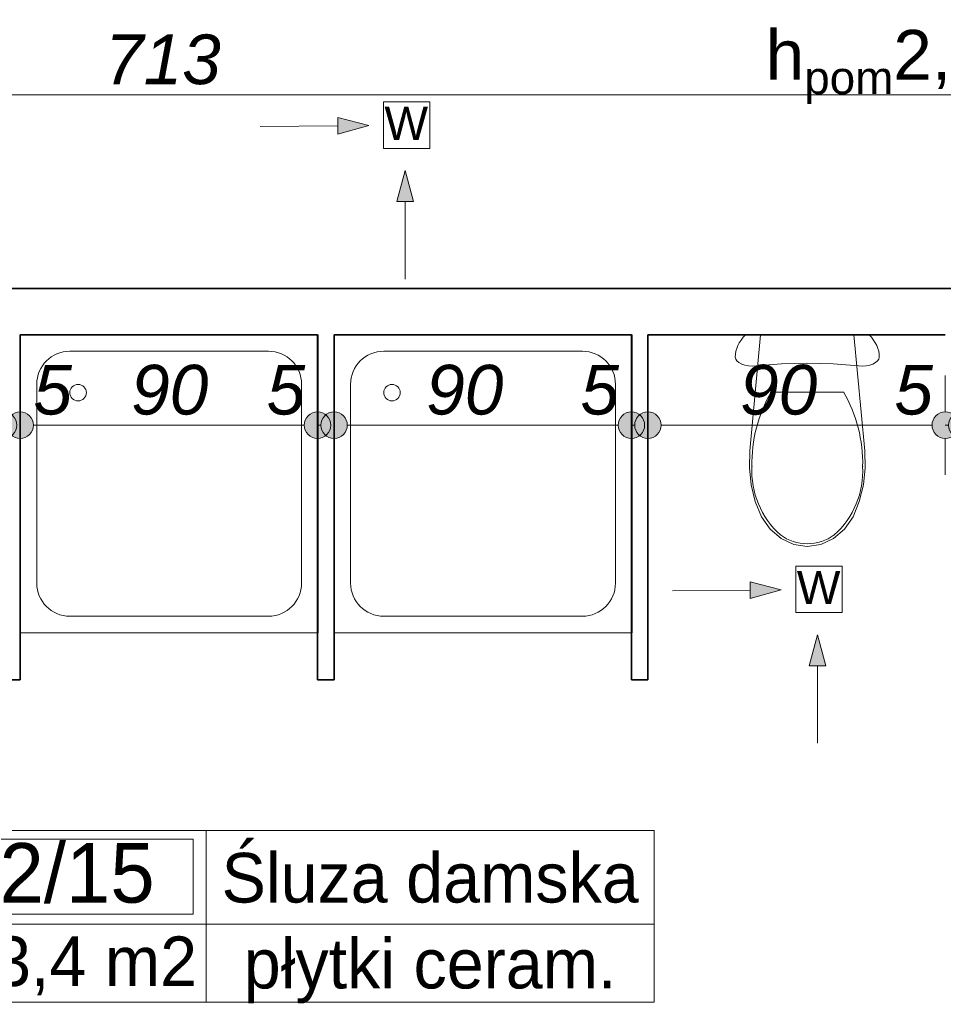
# Model space of a CAD drawing. Header units: millimetres. Extents: x -13944 to 84772, y -78836 to -35317.
# Tile 43 of 85: x 31151 to 33941, y -53255 to -50282. Entities that reach past the tile are written whole.
import ezdxf
from ezdxf.enums import TextEntityAlignment as Align

# ---------------------------------------------------------------- set-up
doc = ezdxf.new("R2010")
doc.units = ezdxf.units.MM
doc.header["$MEASUREMENT"] = 0
for name, color, linetype, lineweight in [('0_Nr_pióra__3', 7, 'Continuous', 20), ('Instalacje - Went_Klim_Nr_pióra__42', 150, 'Continuous', 13), ('Konstrukcja - Ściany zew_Nr_pióra__6', 7, 'Continuous', 35), ('Metryczki pomieszczeń ArchiCADa_Nr_pióra__1', 7, 'Continuous', 0), ('Wnetrze - Sanitariaty_Nr_pióra__22', 8, 'Continuous', 13), ('Wymiarowanie - Ogólne_Nr_pióra__82', 114, 'Continuous', 13)]:
    doc.layers.add(name, color=color, linetype=linetype, lineweight=lineweight)
doc.layers.add('Elementy modelu - Strefy', color=7, linetype='Continuous')
doc.layers.add('Wymiarowanie - Ogólne', color=7, linetype='Continuous')
doc.layers.add('Wnętrze - Umeblowanie_Nr_pióra__234', color=7, linetype='Continuous', lineweight=0, true_color=0x9f9f9f)
doc.styles.add('GENERATED_STYLE_1', font='txt')
doc.styles.add('GENERATED_STYLE_2', font='txt')
doc.styles.add('GENERATED_STYLE_3', font='txt')
doc.styles.add('GENERATED_STYLE_4', font='txt')
doc.dimstyles.new('GENERATED_STYLE__2', dxfattribs={"dimtxt": 150, "dimasz": 152, "dimexe": 0.18, "dimexo": 0, "dimgap": 0.09, "dimtad": 1, "dimtih": 1, "dimtoh": 1, "dimlfac": 0.1, "dimzin": 0, "dimdsep": 46, "dimtxsty": 'GENERATED_STYLE_3', "dimblk": 'ARROWHEAD_11', "dimblk1": 'ARROWHEAD_11', "dimblk2": 'ARROWHEAD_11', "dimcen": 0.09, "dimclrd": 114, "dimclre": 114, "dimclrt": 114, "dimazin": 0, "dimtfac": 1, "dimtdec": 4, "dimtmove": 0, "dimatfit": 3, "dimfxl": 1, "dimtolj": 1, "dimtzin": 0, "dimarcsym": 0})

# ---------------------------------------------------------------- blocks, each defined once
blk = doc.blocks.new('Śluza damska_2_15_15', base_point=(31714.1, -53012.9))
at = {"layer": 'Metryczki pomieszczeń ArchiCADa_Nr_pióra__1', "linetype": 'Continuous'}
for p, q in [((30935, -52730), (33067.7, -52730)), ((30935, -53248.6), (30935, -52730)), ((31714.1, -52730), (31714.1, -53248.6)), ((33067.7, -52730), (33067.7, -53248.6)), ((30974, -52755.9), (31675.1, -52755.9)), ((30974, -52982.2), (30974, -52755.9)), ((31675.1, -52755.9), (31675.1, -52982.2)), ((31675.1, -52982.2), (30974, -52982.2)), ((30935, -53012.9), (33067.7, -53012.9)), ((33067.7, -53248.6), (30935, -53248.6))]:
    blk.add_line(p, q, dxfattribs=at)
at = {"layer": 'Metryczki pomieszczeń ArchiCADa_Nr_pióra__1'}
for tag, height, style, p in [('ROOM_NUMBER', 180, 'GENERATED_STYLE_2', (31324.5, -52857.9)), ('ROOM_NAME', 150, 'GENERATED_STYLE_1', (32390.9, -52872.6)), ('ROOM_CALC_AREA', 150, 'GENERATED_STYLE_1', (31324.5, -53124.9)), ('floor_f', 150, 'GENERATED_STYLE_1', (32390.9, -53132))]:
    blk.add_attdef(tag, text='', height=height, dxfattribs=dict(at, style=style)).set_placement(p, align=Align.MIDDLE_CENTER)
blk = doc.blocks.new('*D123')
at = {"layer": 'Wymiarowanie - Ogólne_Nr_pióra__82', "linetype": 'Continuous'}
for points in [[(28054.6, -50508.6), (28051.6, -50493.3), (28042.9, -50480.4), (28029.9, -50471.7), (28014.6, -50468.6), (27999.3, -50471.7), (27986.3, -50480.4), (27977.6, -50493.3), (27974.6, -50508.6), (27977.6, -50523.9), (27986.3, -50536.9), (27999.3, -50545.6), (28014.6, -50548.6), (28029.9, -50545.6), (28042.9, -50536.9), (28051.6, -50523.9)], [(35184.6, -50508.6), (35181.6, -50493.3), (35172.9, -50480.4), (35159.9, -50471.7), (35144.6, -50468.6), (35129.3, -50471.7), (35116.3, -50480.4), (35107.6, -50493.3), (35104.6, -50508.6), (35107.6, -50523.9), (35116.3, -50536.9), (35129.3, -50545.6), (35144.6, -50548.6), (35159.9, -50545.6), (35172.9, -50536.9), (35181.6, -50523.9)]]:
    blk.add_hatch(color=256, dxfattribs=at).paths.add_polyline_path(points)
for p, q in [((28014.6, -50468.6), (28014.6, -50358.6)), ((35144.6, -50468.6), (35144.6, -50358.6)), ((28054.6, -50508.6), (35104.6, -50508.6)), ((35184.6, -50508.6), (35224.6, -50508.6)), ((28014.6, -50658.6), (28014.6, -50548.6)), ((35144.6, -50658.6), (35144.6, -50548.6))]:
    blk.add_line(p, q, dxfattribs=at)
for centre in [(28014.6, -50508.6), (35144.6, -50508.6)]:
    blk.add_circle(centre, 40, dxfattribs=at)
at = {"layer": 'Wymiarowanie - Ogólne_Nr_pióra__82', "insert": (31408.9, -50478.6), "char_height": 150, "attachment_point": 7, "style": 'GENERATED_STYLE_3'}
blk.add_mtext('\\A1;{\\fArial|b0|i1|c238|p38;713}', dxfattribs=at)
blk = doc.blocks.new('ARROWHEAD_11')
at = {"color": 0, "linetype": 'Continuous', "lineweight": 0}
blk.add_line((0, 0), (-1, 0), dxfattribs=at)
at = {"color": 0, "linetype": 'Continuous', "lineweight": 0, "const_width": 0.25, "flags": 128}
blk.add_lwpolyline([(-0.125, 0, 1), (0.125, 0, 1)], format="xyb", close=True, dxfattribs=at)
blk = doc.blocks.new('*D445')
at = {"layer": 'Wymiarowanie - Ogólne_Nr_pióra__82', "linetype": 'Continuous'}
for points in [[(31142.6, -51506.1), (31139.6, -51490.8), (31130.9, -51477.9), (31117.9, -51469.2), (31102.6, -51466.1), (31087.3, -51469.2), (31074.3, -51477.9), (31065.6, -51490.8), (31062.6, -51506.1), (31065.6, -51521.4), (31074.3, -51534.4), (31087.3, -51543.1), (31102.6, -51546.1), (31117.9, -51543.1), (31130.9, -51534.4), (31139.6, -51521.4)], [(31192.6, -51506.1), (31189.6, -51490.8), (31180.9, -51477.9), (31167.9, -51469.2), (31152.6, -51466.1), (31137.3, -51469.2), (31124.3, -51477.9), (31115.6, -51490.8), (31112.6, -51506.1), (31115.6, -51521.4), (31124.3, -51534.4), (31137.3, -51543.1), (31152.6, -51546.1), (31167.9, -51543.1), (31180.9, -51534.4), (31189.6, -51521.4)]]:
    blk.add_hatch(color=256, dxfattribs=at).paths.add_polyline_path(points)
for p, q in [((31102.6, -51466.1), (31102.6, -51356.1)), ((31152.6, -51466.1), (31152.6, -51356.1)), ((31102.6, -51506.1), (31112.6, -51506.1)), ((31102.6, -51656.1), (31102.6, -51546.1)), ((31152.6, -51656.1), (31152.6, -51546.1))]:
    blk.add_line(p, q, dxfattribs=at)
for centre in [(31102.6, -51506.1), (31152.6, -51506.1)]:
    blk.add_circle(centre, 40, dxfattribs=at)
blk = doc.blocks.new('*D446')
at = {"layer": 'Wymiarowanie - Ogólne_Nr_pióra__82', "linetype": 'Continuous'}
for points in [[(31192.6, -51506.1), (31189.6, -51490.8), (31180.9, -51477.9), (31167.9, -51469.2), (31152.6, -51466.1), (31137.3, -51469.2), (31124.3, -51477.9), (31115.6, -51490.8), (31112.6, -51506.1), (31115.6, -51521.4), (31124.3, -51534.4), (31137.3, -51543.1), (31152.6, -51546.1), (31167.9, -51543.1), (31180.9, -51534.4), (31189.6, -51521.4)], [(32090.6, -51506.1), (32087.6, -51490.8), (32078.9, -51477.9), (32065.9, -51469.2), (32050.6, -51466.1), (32035.3, -51469.2), (32022.3, -51477.9), (32013.6, -51490.8), (32010.6, -51506.1), (32013.6, -51521.4), (32022.3, -51534.4), (32035.3, -51543.1), (32050.6, -51546.1), (32065.9, -51543.1), (32078.9, -51534.4), (32087.6, -51521.4)]]:
    blk.add_hatch(color=256, dxfattribs=at).paths.add_polyline_path(points)
for p, q in [((31152.6, -51466.1), (31152.6, -51356.1)), ((32050.6, -51466.1), (32050.6, -51356.1)), ((31192.6, -51506.1), (32010.6, -51506.1)), ((31152.6, -51656.1), (31152.6, -51546.1)), ((32050.6, -51656.1), (32050.6, -51546.1))]:
    blk.add_line(p, q, dxfattribs=at)
for centre in [(31152.6, -51506.1), (32050.6, -51506.1)]:
    blk.add_circle(centre, 40, dxfattribs=at)
at = {"layer": 'Wymiarowanie - Ogólne_Nr_pióra__82', "char_height": 150, "attachment_point": 7, "style": 'GENERATED_STYLE_3'}
for s, insert in [('\\A1;{\\fArial|b0|i1|c238|p38;5}', (31192.6, -51476.1)), ('\\A1;{\\fArial|b0|i1|c238|p38;90}', (31487.8, -51476.1)), ('\\A1;{\\fArial|b0|i1|c238|p38;5}', (31896.8, -51476.1))]:
    blk.add_mtext(s, dxfattribs=dict(at, insert=insert))
blk = doc.blocks.new('*D447')
at = {"layer": 'Wymiarowanie - Ogólne_Nr_pióra__82', "linetype": 'Continuous'}
for points in [[(32090.6, -51506.1), (32087.6, -51490.8), (32078.9, -51477.9), (32065.9, -51469.2), (32050.6, -51466.1), (32035.3, -51469.2), (32022.3, -51477.9), (32013.6, -51490.8), (32010.6, -51506.1), (32013.6, -51521.4), (32022.3, -51534.4), (32035.3, -51543.1), (32050.6, -51546.1), (32065.9, -51543.1), (32078.9, -51534.4), (32087.6, -51521.4)], [(32140.6, -51506.1), (32137.6, -51490.8), (32128.9, -51477.9), (32115.9, -51469.2), (32100.6, -51466.1), (32085.3, -51469.2), (32072.3, -51477.9), (32063.6, -51490.8), (32060.6, -51506.1), (32063.6, -51521.4), (32072.3, -51534.4), (32085.3, -51543.1), (32100.6, -51546.1), (32115.9, -51543.1), (32128.9, -51534.4), (32137.6, -51521.4)]]:
    blk.add_hatch(color=256, dxfattribs=at).paths.add_polyline_path(points)
for p, q in [((32050.6, -51466.1), (32050.6, -51356.1)), ((32100.6, -51466.1), (32100.6, -51356.1)), ((32050.6, -51506.1), (32060.6, -51506.1)), ((32050.6, -51656.1), (32050.6, -51546.1)), ((32100.6, -51656.1), (32100.6, -51546.1))]:
    blk.add_line(p, q, dxfattribs=at)
for centre in [(32050.6, -51506.1), (32100.6, -51506.1)]:
    blk.add_circle(centre, 40, dxfattribs=at)
blk = doc.blocks.new('*D448')
at = {"layer": 'Wymiarowanie - Ogólne_Nr_pióra__82', "linetype": 'Continuous'}
for points in [[(32140.6, -51506.1), (32137.6, -51490.8), (32128.9, -51477.9), (32115.9, -51469.2), (32100.6, -51466.1), (32085.3, -51469.2), (32072.3, -51477.9), (32063.6, -51490.8), (32060.6, -51506.1), (32063.6, -51521.4), (32072.3, -51534.4), (32085.3, -51543.1), (32100.6, -51546.1), (32115.9, -51543.1), (32128.9, -51534.4), (32137.6, -51521.4)], [(33038.6, -51506.1), (33035.6, -51490.8), (33026.9, -51477.9), (33013.9, -51469.2), (32998.6, -51466.1), (32983.3, -51469.2), (32970.3, -51477.9), (32961.6, -51490.8), (32958.6, -51506.1), (32961.6, -51521.4), (32970.3, -51534.4), (32983.3, -51543.1), (32998.6, -51546.1), (33013.9, -51543.1), (33026.9, -51534.4), (33035.6, -51521.4)]]:
    blk.add_hatch(color=256, dxfattribs=at).paths.add_polyline_path(points)
for p, q in [((32100.6, -51466.1), (32100.6, -51356.1)), ((32998.6, -51466.1), (32998.6, -51356.1)), ((32140.6, -51506.1), (32958.6, -51506.1)), ((32100.6, -51656.1), (32100.6, -51546.1)), ((32998.6, -51656.1), (32998.6, -51546.1))]:
    blk.add_line(p, q, dxfattribs=at)
for centre in [(32100.6, -51506.1), (32998.6, -51506.1)]:
    blk.add_circle(centre, 40, dxfattribs=at)
at = {"layer": 'Wymiarowanie - Ogólne_Nr_pióra__82', "char_height": 150, "attachment_point": 7, "style": 'GENERATED_STYLE_3'}
for s, insert in [('\\A1;{\\fArial|b0|i1|c238|p38;90}', (32378.9, -51476.1)), ('\\A1;{\\fArial|b0|i1|c238|p38;5}', (32844.8, -51476.1))]:
    blk.add_mtext(s, dxfattribs=dict(at, insert=insert))
blk = doc.blocks.new('*D449')
at = {"layer": 'Wymiarowanie - Ogólne_Nr_pióra__82', "linetype": 'Continuous'}
for points in [[(33038.6, -51506.1), (33035.6, -51490.8), (33026.9, -51477.9), (33013.9, -51469.2), (32998.6, -51466.1), (32983.3, -51469.2), (32970.3, -51477.9), (32961.6, -51490.8), (32958.6, -51506.1), (32961.6, -51521.4), (32970.3, -51534.4), (32983.3, -51543.1), (32998.6, -51546.1), (33013.9, -51543.1), (33026.9, -51534.4), (33035.6, -51521.4)], [(33088.6, -51506.1), (33085.6, -51490.8), (33076.9, -51477.9), (33063.9, -51469.2), (33048.6, -51466.1), (33033.3, -51469.2), (33020.3, -51477.9), (33011.6, -51490.8), (33008.6, -51506.1), (33011.6, -51521.4), (33020.3, -51534.4), (33033.3, -51543.1), (33048.6, -51546.1), (33063.9, -51543.1), (33076.9, -51534.4), (33085.6, -51521.4)]]:
    blk.add_hatch(color=256, dxfattribs=at).paths.add_polyline_path(points)
for p, q in [((32998.6, -51466.1), (32998.6, -51356.1)), ((33048.6, -51466.1), (33048.6, -51356.1)), ((32998.6, -51506.1), (33008.6, -51506.1)), ((32998.6, -51656.1), (32998.6, -51546.1)), ((33048.6, -51656.1), (33048.6, -51546.1))]:
    blk.add_line(p, q, dxfattribs=at)
for centre in [(32998.6, -51506.1), (33048.6, -51506.1)]:
    blk.add_circle(centre, 40, dxfattribs=at)
blk = doc.blocks.new('*D450')
at = {"layer": 'Wymiarowanie - Ogólne_Nr_pióra__82', "linetype": 'Continuous'}
for points in [[(33088.6, -51506.1), (33085.6, -51490.8), (33076.9, -51477.9), (33063.9, -51469.2), (33048.6, -51466.1), (33033.3, -51469.2), (33020.3, -51477.9), (33011.6, -51490.8), (33008.6, -51506.1), (33011.6, -51521.4), (33020.3, -51534.4), (33033.3, -51543.1), (33048.6, -51546.1), (33063.9, -51543.1), (33076.9, -51534.4), (33085.6, -51521.4)], [(33986.6, -51506.1), (33983.6, -51490.8), (33974.9, -51477.9), (33961.9, -51469.2), (33946.6, -51466.1), (33931.3, -51469.2), (33918.3, -51477.9), (33909.6, -51490.8), (33906.6, -51506.1), (33909.6, -51521.4), (33918.3, -51534.4), (33931.3, -51543.1), (33946.6, -51546.1), (33961.9, -51543.1), (33974.9, -51534.4), (33983.6, -51521.4)]]:
    blk.add_hatch(color=256, dxfattribs=at).paths.add_polyline_path(points)
for p, q in [((33048.6, -51466.1), (33048.6, -51356.1)), ((33946.6, -51466.1), (33946.6, -51356.1)), ((33088.6, -51506.1), (33906.6, -51506.1)), ((33048.6, -51656.1), (33048.6, -51546.1)), ((33946.6, -51656.1), (33946.6, -51546.1))]:
    blk.add_line(p, q, dxfattribs=at)
for centre in [(33048.6, -51506.1), (33946.6, -51506.1)]:
    blk.add_circle(centre, 40, dxfattribs=at)
at = {"layer": 'Wymiarowanie - Ogólne_Nr_pióra__82', "char_height": 150, "attachment_point": 7, "style": 'GENERATED_STYLE_3'}
for s, insert in [('\\A1;{\\fArial|b0|i1|c238|p38;90}', (33326.9, -51476.1)), ('\\A1;{\\fArial|b0|i1|c238|p38;5}', (33792.8, -51476.1))]:
    blk.add_mtext(s, dxfattribs=dict(at, insert=insert))
blk = doc.blocks.new('*D451')
at = {"layer": 'Wymiarowanie - Ogólne_Nr_pióra__82', "linetype": 'Continuous'}
for points in [[(33986.6, -51506.1), (33983.6, -51490.8), (33974.9, -51477.9), (33961.9, -51469.2), (33946.6, -51466.1), (33931.3, -51469.2), (33918.3, -51477.9), (33909.6, -51490.8), (33906.6, -51506.1), (33909.6, -51521.4), (33918.3, -51534.4), (33931.3, -51543.1), (33946.6, -51546.1), (33961.9, -51543.1), (33974.9, -51534.4), (33983.6, -51521.4)], [(34036.6, -51506.1), (34033.6, -51490.8), (34024.9, -51477.9), (34011.9, -51469.2), (33996.6, -51466.1), (33981.3, -51469.2), (33968.3, -51477.9), (33959.6, -51490.8), (33956.6, -51506.1), (33959.6, -51521.4), (33968.3, -51534.4), (33981.3, -51543.1), (33996.6, -51546.1), (34011.9, -51543.1), (34024.9, -51534.4), (34033.6, -51521.4)]]:
    blk.add_hatch(color=256, dxfattribs=at).paths.add_polyline_path(points)
for p, q in [((33946.6, -51466.1), (33946.6, -51356.1)), ((33996.6, -51466.1), (33996.6, -51356.1)), ((33946.6, -51506.1), (33956.6, -51506.1)), ((33946.6, -51656.1), (33946.6, -51546.1)), ((33996.6, -51656.1), (33996.6, -51546.1))]:
    blk.add_line(p, q, dxfattribs=at)
for centre in [(33946.6, -51506.1), (33996.6, -51506.1)]:
    blk.add_circle(centre, 40, dxfattribs=at)

msp = doc.modelspace()

# ---------------------------------------------------------------- hatches: boundary and pattern name
at = {"layer": 'Instalacje - Went_Klim_Nr_pióra__42', "linetype": 'Continuous'}
for points in [[(32205.342, -50601.457), (32111.798, -50577.382), (32112.293, -50627.38)], [(32315.054, -50737.258), (32290.054, -50830.56), (32340.054, -50830.56)], [(33450.71, -52003.273), (33357.166, -51979.197), (33357.661, -52029.195)], [(33560.422, -52139.074), (33535.422, -52232.375), (33585.422, -52232.375)]]:
    msp.add_hatch(color=256, dxfattribs=at).paths.add_polyline_path(points)

# ---------------------------------------------------------------- linework, layer by layer
for p, q in [((32249.682, -50530.291), (32389.682, -50530.291)), ((32249.682, -50670.291), (32249.682, -50530.291)), ((32389.682, -50530.291), (32389.682, -50670.291)), ((32205.342, -50601.457), (32111.798, -50577.382)), ((32112.293, -50627.38), (32111.798, -50577.382)), ((32205.342, -50601.457), (32112.293, -50627.38)), ((31877.666, -50604.701), (32112.046, -50602.381)), ((32389.682, -50670.291), (32249.682, -50670.291)), ((32315.054, -50737.258), (32290.054, -50830.56)), ((32315.054, -50737.258), (32340.054, -50830.56)), ((32340.054, -50830.56), (32290.054, -50830.56)), ((32315.054, -51064.95), (32315.054, -50830.56)), ((33495.05, -51932.106), (33635.05, -51932.106)), ((33495.05, -52072.106), (33495.05, -51932.106)), ((33635.05, -51932.106), (33635.05, -52072.106)), ((33450.71, -52003.273), (33357.166, -51979.197)), ((33357.661, -52029.195), (33357.166, -51979.197)), ((33123.034, -52006.516), (33357.414, -52004.196)), ((33450.71, -52003.273), (33357.661, -52029.195)), ((33635.05, -52072.106), (33495.05, -52072.106)), ((33560.422, -52139.074), (33535.422, -52232.375)), ((33560.422, -52139.074), (33585.422, -52232.375)), ((33585.422, -52232.375), (33535.422, -52232.375)), ((33560.422, -52466.766), (33560.422, -52232.375))]:
    msp.add_line(p, q, dxfattribs=at)
at = {"layer": 'Konstrukcja - Ściany zew_Nr_pióra__6', "linetype": 'Continuous', "flags": 128}
for points in [[(35144.596, -51092.955), (30164.596, -51092.955)], [(31152.596, -51232.955), (32050.596, -51232.955)], [(31152.596, -52274.91), (31152.596, -51232.955)], [(32050.596, -51232.955), (32050.596, -52274.91)], [(32100.596, -51232.955), (32998.596, -51232.955)], [(32100.596, -52274.91), (32100.596, -51232.955)], [(32998.596, -51232.955), (32998.596, -52274.91)], [(33048.596, -51232.955), (33946.596, -51232.955)], [(33048.596, -52274.91), (33048.596, -51232.955)], [(31102.596, -52274.91), (31152.596, -52274.91)], [(32050.596, -52274.91), (32100.596, -52274.91)], [(32998.596, -52274.91), (33048.596, -52274.91)]]:
    msp.add_lwpolyline(points, dxfattribs=at)
at = {"layer": 'Wnetrze - Sanitariaty_Nr_pióra__22', "linetype": 'Continuous'}
for p, q in [((33324.551, -51257.278), (33329.837, -51248.984)), ((33329.837, -51248.984), (33336.042, -51240.867)), ((33336.042, -51240.867), (33343.143, -51232.955)), ((33343.143, -51232.955), (33716.68, -51232.955)), ((33356.563, -51583.338), (33388.936, -51232.955)), ((33388.936, -51232.955), (33670.886, -51232.955)), ((33670.886, -51232.955), (33703.26, -51583.338)), ((33716.68, -51232.955), (33723.781, -51240.867)), ((33723.781, -51240.867), (33729.985, -51248.984)), ((33729.985, -51248.984), (33735.272, -51257.278)), ((33312.9, -51291.645), (33314.365, -51282.934)), ((33314.365, -51282.934), (33316.801, -51274.282)), ((33316.801, -51274.282), (33320.201, -51265.72)), ((33320.201, -51265.72), (33324.551, -51257.278)), ((33735.272, -51257.278), (33739.622, -51265.72)), ((33739.622, -51265.72), (33743.021, -51274.282)), ((33743.021, -51274.282), (33745.458, -51282.934)), ((33745.458, -51282.934), (33746.923, -51291.645)), ((33312.411, -51300.387), (33312.9, -51291.645)), ((33313.694, -51306.441), (33312.411, -51300.387)), ((33317.479, -51312.199), (33313.694, -51306.441)), ((33323.582, -51317.381), (33317.479, -51312.199)), ((33742.344, -51312.199), (33736.241, -51317.381)), ((33746.129, -51306.441), (33742.344, -51312.199)), ((33747.412, -51300.387), (33746.129, -51306.441)), ((33746.923, -51291.645), (33747.412, -51300.387)), ((33331.704, -51321.733), (33323.582, -51317.381)), ((33341.449, -51325.043), (33331.704, -51321.733)), ((33352.341, -51327.149), (33341.449, -51325.043)), ((33363.85, -51327.949), (33352.341, -51327.149)), ((33375.412, -51327.404), (33363.85, -51327.949)), ((33413.696, -51323.844), (33375.412, -51327.404)), ((33452.272, -51321.295), (33413.696, -51323.844)), ((33491.043, -51319.763), (33452.272, -51321.295)), ((33529.911, -51319.252), (33491.043, -51319.763)), ((33568.78, -51319.763), (33529.911, -51319.252)), ((33607.551, -51321.295), (33568.78, -51319.763)), ((33646.127, -51323.844), (33607.551, -51321.295)), ((33684.411, -51327.404), (33646.127, -51323.844)), ((33695.973, -51327.949), (33684.411, -51327.404)), ((33707.481, -51327.149), (33695.973, -51327.949)), ((33718.374, -51325.043), (33707.481, -51327.149)), ((33728.119, -51321.733), (33718.374, -51325.043)), ((33736.241, -51317.381), (33728.119, -51321.733)), ((33420.97, -51405.998), (33529.911, -51405.998)), ((33529.911, -51405.998), (33638.853, -51405.998)), ((33355, -51635.034), (33356.563, -51583.338)), ((33703.26, -51583.338), (33704.823, -51635.034)), ((33360.488, -51686.38), (33355, -51635.034)), ((33704.823, -51635.034), (33699.335, -51686.38)), ((33372.893, -51736.127), (33360.488, -51686.38)), ((33699.335, -51686.38), (33686.93, -51736.127)), ((33391.914, -51783.065), (33372.893, -51736.127)), ((33686.93, -51736.127), (33667.909, -51783.065)), ((33417.511, -51820.26), (33391.914, -51783.065)), ((33667.909, -51783.065), (33642.311, -51820.26)), ((33450.554, -51848.778), (33417.511, -51820.26)), ((33642.311, -51820.26), (33609.268, -51848.778)), ((33448.835, -51837.505), (33448.835, -51837.504)), ((33488.863, -51866.738), (33450.554, -51848.778)), ((33609.268, -51848.778), (33570.96, -51866.738)), ((33529.911, -51872.955), (33488.863, -51866.738)), ((33529.91, -51864.316), (33529.911, -51864.316)), ((33570.96, -51866.738), (33529.911, -51872.955))]:
    msp.add_line(p, q, dxfattribs=at)
for centre, radius, start, end in [((33788.007, -51620.892), 425.383, 149.651766, 181.353931), ((33271.816, -51620.892), 425.383, 358.646069, 30.348234), ((33619.372, -51645.258), 256.976, 176.804848, 228.424498), ((33440.451, -51645.258), 256.976, 311.575502, 3.195152), ((33530.723, -51725.713), 138.562, 233.777189, 269.664406), ((33529.098, -51725.71), 138.565, 270.335586, 306.222804)]:
    msp.add_arc(centre, radius, start, end, dxfattribs=at)
for p in [(33420.97, -51405.998), (33362.875, -51630.939), (33696.948, -51630.939), (33610.988, -51837.504)]:
    msp.add_point(p, dxfattribs=at)
at = {"layer": 'Wnętrze - Umeblowanie_Nr_pióra__234', "linetype": 'Continuous'}
for p, q in [((31152.596, -51232.955), (32052.596, -51232.955)), ((31152.596, -52132.955), (31152.596, -51232.955)), ((32052.596, -51232.955), (32052.596, -52132.955)), ((32100.596, -51232.955), (33000.596, -51232.955)), ((32100.596, -52132.955), (32100.596, -51232.955)), ((33000.596, -51232.955), (33000.596, -52132.955)), ((31302.596, -51282.955), (31902.596, -51282.955)), ((32250.596, -51282.955), (32850.596, -51282.955)), ((31202.596, -51982.955), (31202.596, -51382.955)), ((32002.596, -51382.955), (32002.596, -51982.955)), ((32150.596, -51982.955), (32150.596, -51382.955)), ((32950.596, -51382.955), (32950.596, -51982.955)), ((31902.596, -52082.955), (31302.596, -52082.955)), ((32850.596, -52082.955), (32250.596, -52082.955)), ((32052.596, -52132.955), (31152.596, -52132.955)), ((33000.596, -52132.955), (32100.596, -52132.955))]:
    msp.add_line(p, q, dxfattribs=at)
for centre in [(31327.596, -51407.955), (32275.596, -51407.955)]:
    msp.add_circle(centre, 25, dxfattribs=at)
for centre, start, end in [((31302.596, -51382.955), 90, 180), ((31902.596, -51382.955), 0, 90), ((32250.596, -51382.955), 90, 180), ((32850.596, -51382.955), 0, 90), ((31302.596, -51982.955), 180, 270), ((31902.596, -51982.955), 270, 0), ((32250.596, -51982.955), 180, 270), ((32850.596, -51982.955), 270, 0)]:
    msp.add_arc(centre, 100, start, end, dxfattribs=at)

# ---------------------------------------------------------------- block references
at = {"layer": 'Elementy modelu - Strefy', "linetype": 'Continuous'}
ref = msp.add_blockref('Śluza damska_2_15_15', (31714.054, -53012.86), dxfattribs=at)
ref.add_attrib('ROOM_NAME', 'Śluza damska', dxfattribs={"layer": 'Metryczki pomieszczeń ArchiCADa_Nr_pióra__1', "color": 7, "height": 150, "style": 'GENERATED_STYLE_1'}).set_placement((32390.857, -52872.598), align=Align.MIDDLE_CENTER)
ref.add_attrib('ROOM_NUMBER', '2/15', dxfattribs={"layer": 'Metryczki pomieszczeń ArchiCADa_Nr_pióra__1', "color": 7, "height": 180, "style": 'GENERATED_STYLE_2'}).set_placement((31324.534, -52857.912), align=Align.MIDDLE_CENTER)
ref.add_attrib('ROOM_CALC_AREA', '13,4 m2', dxfattribs={"layer": 'Metryczki pomieszczeń ArchiCADa_Nr_pióra__1', "color": 7, "height": 150, "style": 'GENERATED_STYLE_1'}).set_placement((31324.534, -53124.912), align=Align.MIDDLE_CENTER)
ref.add_attrib('floor_f', 'płytki ceram.', dxfattribs={"layer": 'Metryczki pomieszczeń ArchiCADa_Nr_pióra__1', "color": 7, "height": 150, "style": 'GENERATED_STYLE_1'}).set_placement((32390.857, -53131.958), align=Align.MIDDLE_CENTER)

# ---------------------------------------------------------------- texts
at = {"layer": '0_Nr_pióra__3', "linetype": 'Continuous', "insert": (33888.031, -50268.903), "char_height": 150, "attachment_point": 2, "style": 'GENERATED_STYLE_4'}
msp.add_mtext('\\A1;{\\fArial|b0|i0|c0|p38;h\\fArial|b0|i0|c0|p38;\\A1{\\H.66x;\\S ^ pom;}\\fArial|b0|i0|c0|p38;2,65m}', dxfattribs=at)
at = {"layer": 'Instalacje - Went_Klim_Nr_pióra__42', "linetype": 'Continuous', "char_height": 100, "attachment_point": 6, "style": 'GENERATED_STYLE_1'}
for insert in [(32384.596, -50594.577), (33629.965, -51996.392)]:
    msp.add_mtext('\\A1;{\\fArial|b0|i0|c238|p38;W}', dxfattribs=dict(at, insert=insert))

# ---------------------------------------------------------------- dimensions: what is measured, and where the dimension line sits
at = {"layer": 'Wymiarowanie - Ogólne', "color": 114, "linetype": 'Continuous', "lineweight": 13}
for base, p1, p2, picture, middle in [((35144.596, -50508.636), (28014.596, -51148.619), (35144.596, -51148.619), '*D123', (31579.596, -50403.636)), ((33048.596, -51506.138), (32998.596, -52308.457), (33048.596, -51266.501), '*D449', (32901.682, -51401.138)), ((33996.596, -51506.138), (33946.596, -51266.501), (33996.596, -51266.501), '*D451', (33849.682, -51401.138)), ((31152.596, -51506.138), (31102.596, -52308.457), (31152.596, -52308.457), '*D445', (31249.511, -51401.138)), ((32100.596, -51506.138), (32050.596, -52308.457), (32100.596, -52308.457), '*D447', (31953.682, -51401.138))]:
    dim = msp.add_linear_dim(base=base, p1=p1, p2=p2, dimstyle='GENERATED_STYLE__2', dxfattribs=at)
    dim.commit()
    dim.dimension.update_dxf_attribs({"geometry": picture, "text_midpoint": middle, "dimtype": 160})
for base, p1, p2, picture, middle in [((32050.596, -51506.138), (31152.596, -52308.457), (32050.596, -52308.457), '*D446', (31601.596, -51401.138)), ((32998.596, -51506.138), (32100.596, -52308.457), (32998.596, -52308.457), '*D448', (32492.682, -51401.138)), ((33946.596, -51506.138), (33048.596, -51266.501), (33946.596, -51266.501), '*D450', (33440.682, -51401.138))]:
    dim = msp.add_linear_dim(base=base, p1=p1, p2=p2, text='90', dimstyle='GENERATED_STYLE__2', dxfattribs=at)
    dim.commit()
    dim.dimension.update_dxf_attribs({"geometry": picture, "text_midpoint": middle, "dimtype": 160})

doc.saveas('drawing.dxf')
